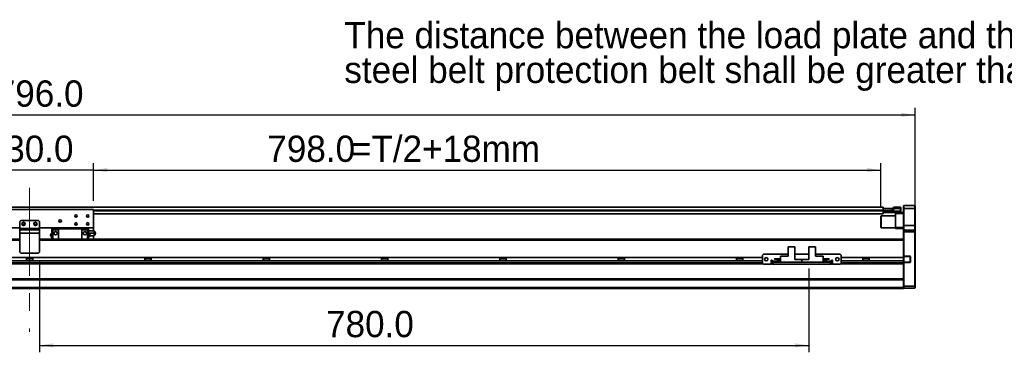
# Model space of a CAD drawing. Header units: millimetres. Extents: x 35 to 2905, y 35 to 2044.
# Tile 5 of 8: x 1152 to 2150, y 985 to 1322. Entities that reach past the tile are written whole.
import ezdxf

# ---------------------------------------------------------------- set-up
doc = ezdxf.new("R2010")
doc.units = ezdxf.units.MM
doc.header["$LTSCALE"] = 7
doc.linetypes.add('CENTERX2', pattern=[20.32, 12.7, -2.54, 2.54, -2.54])
doc.layers.add('黑色实线', color=7, linetype='Continuous')
doc.styles.add('SLDTEXTSTYLE8', font='txt')
doc.dimstyles.new('SLDDIMSTYLE0', dxfattribs={"dimtxt": 26.6, "dimasz": 14, "dimexe": 0, "dimexo": 0.0625, "dimgap": 6.65, "dimtad": 2, "dimdec": 1, "dimrnd": 1e-09, "dimzin": 4, "dimdsep": 46, "dimtxsty": 'SLDTEXTSTYLE8', "dimsah": 1, "dimcen": 0.09, "dimadec": 0, "dimazin": 1, "dimtfac": 1, "dimtdec": 1, "dimtmove": 0, "dimatfit": 0, "dimfxl": 0, "dimfrac": 2, "dimtolj": 1, "dimtzin": 12, "dimarcsym": 0})
doc.dimstyles.new('SLDDIMSTYLE6', dxfattribs={"dimtxt": 26.6, "dimasz": 14, "dimexe": 0, "dimexo": 0.0625, "dimgap": 6.65, "dimtad": 2, "dimdec": 1, "dimrnd": 1e-09, "dimzin": 4, "dimdsep": 46, "dimtxsty": 'SLDTEXTSTYLE8', "dimsah": 1, "dimcen": 0.09, "dimadec": 0, "dimazin": 1, "dimtfac": 1, "dimtdec": 1, "dimtofl": 0, "dimtmove": 0, "dimatfit": 3, "dimfxl": 0, "dimfrac": 2, "dimtolj": 1, "dimtzin": 12, "dimarcsym": 0})

# ---------------------------------------------------------------- blocks, each defined once
blk = doc.blocks.new('SW_NOTE_4')
at = {"layer": '黑色实线', "color": 0, "char_height": 26.6, "attachment_point": 1, "style": 'SLDTEXTSTYLE8'}
for s, insert in [('The distance between the load plate and the ', (-813.59, 48.49)), ('steel belt protection belt shall be greater than 4mm', (-813.59, 13.31))]:
    blk.add_mtext(s, dxfattribs=dict(at, insert=insert))
blk = doc.blocks.new('_D_13')
at = {"layer": '黑色实线'}
for p, q in [((263.58, 1115.83), (263.58, 1232.34)), ((2059.58, 1115.83), (2059.58, 1232.34)), ((263.58, 1225.34), (2059.58, 1225.34))]:
    blk.add_line(p, q, dxfattribs=at)
for points in [[(263.58, 1225.34), (277.58, 1223.24), (277.58, 1227.44)], [(2059.58, 1225.34), (2045.58, 1227.44), (2045.58, 1223.24)]]:
    blk.add_solid(points, dxfattribs=at)
at = {"layer": '黑色实线', "insert": (1107.54, 1260.24), "char_height": 26.6, "attachment_point": 1, "style": 'SLDTEXTSTYLE8'}
blk.add_mtext('1796.0', dxfattribs=at)
blk = doc.blocks.new('_D_15')
at = {"layer": '黑色实线'}
for p, q in [((1096.58, 1169.45), (1068.58, 1169.45)), ((1096.58, 1138.33), (1096.58, 1176.45)), ((1226.58, 1169.45), (1096.58, 1169.45)), ((1226.58, 1138.33), (1226.58, 1176.45)), ((1226.58, 1169.45), (1254.58, 1169.45))]:
    blk.add_line(p, q, dxfattribs=at)
for points in [[(1096.58, 1169.45), (1082.58, 1171.55), (1082.58, 1167.35)], [(1226.58, 1169.45), (1240.58, 1167.35), (1240.58, 1171.55)]]:
    blk.add_solid(points, dxfattribs=at)
at = {"layer": '黑色实线', "insert": (1117.14, 1204.35), "char_height": 26.6, "attachment_point": 1, "style": 'SLDTEXTSTYLE8'}
blk.add_mtext('130.0', dxfattribs=at)
blk = doc.blocks.new('_D_16')
at = {"layer": '黑色实线'}
for p, q in [((1226.58, 1138.33), (1226.58, 1176.45)), ((1226.58, 1169.45), (2024.58, 1169.45)), ((2024.58, 1131.53), (2024.58, 1176.45))]:
    blk.add_line(p, q, dxfattribs=at)
for points in [[(1226.58, 1169.45), (1240.58, 1167.35), (1240.58, 1171.55)], [(2024.58, 1169.45), (2010.58, 1171.55), (2010.58, 1167.35)]]:
    blk.add_solid(points, dxfattribs=at)
at = {"layer": '黑色实线', "char_height": 26.6, "attachment_point": 1, "style": 'SLDTEXTSTYLE8'}
for s, insert in [('798.0', (1402.65, 1204.35)), ('=T/2+18mm', (1487.4, 1204.35))]:
    blk.add_mtext(s, dxfattribs=dict(at, insert=insert))
blk = doc.blocks.new('_D_18')
at = {"layer": '黑色实线'}
for p, q in [((1171.58, 1077.55), (1171.58, 984.94)), ((1951.58, 1069.85), (1951.58, 984.94)), ((1171.58, 991.94), (1951.58, 991.94))]:
    blk.add_line(p, q, dxfattribs=at)
for points in [[(1171.58, 991.94), (1185.58, 989.84), (1185.58, 994.04)], [(1951.58, 991.94), (1937.58, 994.04), (1937.58, 989.84)]]:
    blk.add_solid(points, dxfattribs=at)
at = {"layer": '黑色实线', "insert": (1462.21, 1026.84), "char_height": 26.6, "attachment_point": 1, "style": 'SLDTEXTSTYLE8'}
blk.add_mtext('780.0', dxfattribs=at)

msp = doc.modelspace()

# ---------------------------------------------------------------- linework, layer by layer
at = {"color": 7, "linetype": 'Continuous', "lineweight": 35}
for p, q in [((2027.0846568, 1131.7924454), (296.0847699, 1131.7924454)), ((1226.5847408, 1129.4424503), (1096.5847455, 1129.4424503)), ((1226.5847408, 1129.4424503), (1226.5847408, 1110.9424463)), ((2026.6268932, 1130.6424483), (2026.6278468, 1130.6424483)), ((2026.6278468, 1130.4096847), (2026.6278468, 1130.6424483)), ((2026.6278468, 1130.6424483), (2027.1304332, 1130.6424483)), ((2027.0846568, 1131.7924454), (2027.0846568, 1130.6424483)), ((2027.0846568, 1129.1485026), (2027.0846568, 1128.7924468)), ((2027.0846568, 1128.7924468), (2027.0846568, 1128.2924457)), ((2027.1304332, 1128.6424442), (2027.0846568, 1128.6424442)), ((2027.0846568, 1128.1424507), (2027.3848258, 1128.4424483)), ((2027.0846568, 1128.4424483), (2027.3848258, 1128.4424483)), ((2027.0846568, 1128.2924457), (2027.0846568, 1125.2924471)), ((2027.0846568, 1128.1424507), (2027.3848258, 1128.1424507)), ((2027.1304332, 1130.6424483), (2027.1304332, 1128.6424442)), ((2027.1304332, 1130.6424483), (2036.1304962, 1130.6424483)), ((2027.1304332, 1128.6424442), (2036.1304962, 1128.6424442)), ((2027.3848258, 1128.1424507), (2027.3848258, 1128.4424483)), ((2027.3848258, 1128.4424483), (2037.5848495, 1128.4424483)), ((2027.3848258, 1128.1424507), (2027.3848258, 1127.9424473)), ((2037.5848495, 1128.1424507), (2027.3848258, 1128.1424507)), ((2036.1304962, 1128.6424442), (2036.1304962, 1130.6424483)), ((2036.1304962, 1130.6424483), (2036.6275989, 1130.6424483)), ((2036.6275989, 1128.6424442), (2036.1304962, 1128.6424442)), ((2036.6275989, 1130.6424483), (2036.6275989, 1128.6424442)), ((2036.6275989, 1128.6424442), (2037.0846473, 1128.6424442)), ((2037.0846473, 1128.4424483), (2037.0846473, 1128.6424442)), ((2037.5848495, 1130.4424449), (2037.5848495, 1131.9424479)), ((2037.5848495, 1131.9424479), (2044.7848522, 1131.9424479)), ((2037.5848495, 1128.1424507), (2037.5848495, 1130.4424449)), ((2044.7848522, 1130.4424449), (2037.5848495, 1130.4424449)), ((2044.7848522, 1130.4424449), (2044.7848522, 1131.9424479)), ((2045.0847827, 1131.6424503), (2044.7848522, 1131.9424479)), ((2044.7848522, 1127.9424473), (2044.7848522, 1130.4424449)), ((2045.0847827, 1130.4424449), (2044.7848522, 1130.4424449)), ((2045.0847827, 1131.6424503), (2045.0847827, 1130.4424449)), ((2045.0847827, 1130.4424449), (2045.0847827, 1127.9424473)), ((2047.8847705, 1133.442451), (2047.5848399, 1133.1424459)), ((2047.5848399, 1130.4424449), (2047.5848399, 1133.1424459)), ((2047.8847705, 1130.4424449), (2047.5848399, 1130.4424449)), ((2047.5848399, 1113.4424477), (2047.5848399, 1130.4424449)), ((2047.8847705, 1133.442451), (2047.8847705, 1130.4424449)), ((2047.8847705, 1133.442451), (2059.2847549, 1133.442451)), ((2047.8847705, 1130.4424449), (2047.8847705, 1113.4424477)), ((2059.2847549, 1130.4424449), (2047.8847705, 1130.4424449)), ((2059.2847549, 1130.4424449), (2059.2847549, 1133.442451)), ((2059.2847549, 1133.442451), (2059.5846855, 1133.1424459)), ((2059.2847549, 1113.4424477), (2059.2847549, 1130.4424449)), ((2059.2847549, 1130.4424449), (2059.5846855, 1130.4424449)), ((2059.5846855, 1133.1424459), (2059.5846855, 1130.4424449)), ((2059.5846855, 1130.4424449), (2059.5846855, 1113.4424477)), ((1152.5847398, 1118.4424466), (1151.5848123, 1117.4424483)), ((1170.5847465, 1118.4424466), (1152.5847398, 1118.4424466)), ((1171.5847932, 1117.4424483), (1170.5847465, 1118.4424466)), ((2027.0846568, 1125.2924471), (1226.5847408, 1125.2924471)), ((2024.8847686, 1122.9424483), (2024.5847188, 1122.642447)), ((2024.5847188, 1111.2424477), (2024.5847188, 1122.642447)), ((2039.5847045, 1122.9424483), (2024.8847686, 1122.9424483)), ((2024.8847686, 1122.9424483), (2024.8847686, 1110.9424463)), ((2027.0846568, 1127.9424473), (2027.3848258, 1127.9424473)), ((2027.0846568, 1126.7424493), (2027.3848258, 1126.4424442)), ((2027.3848258, 1127.9424473), (2044.7848522, 1127.9424473)), ((2027.3848258, 1127.9424473), (2027.3848258, 1126.4424442)), ((2044.7848522, 1126.4424442), (2027.3848258, 1126.4424442)), ((2039.5847045, 1125.4424497), (2039.5847045, 1126.4424442)), ((2047.5848399, 1125.4424497), (2039.5847045, 1125.4424497)), ((2039.5847045, 1111.4424474), (2039.5847045, 1125.4424497)), ((2044.7848522, 1126.4424442), (2044.7848522, 1127.9424473)), ((2044.7848522, 1127.9424473), (2045.0847827, 1127.9424473)), ((2044.7848522, 1126.4424442), (2045.0847827, 1126.7424493)), ((2044.7848522, 1126.4424442), (2047.5848399, 1126.4424442)), ((2045.0847827, 1127.9424473), (2045.0847827, 1126.7424493)), ((1151.5848123, 1110.9424463), (1096.5847455, 1110.9424463)), ((1151.5848123, 1117.4424483), (1151.5848123, 1110.4424491)), ((1151.5848123, 1110.4424491), (1171.5847932, 1110.4424491)), ((1151.5848123, 1108.942446), (1151.5848123, 1110.4424491)), ((1151.5848123, 1108.942446), (1171.5847932, 1108.942446)), ((1151.5848123, 1105.4424464), (1151.5848123, 1108.942446)), ((1171.5847932, 1117.4424483), (1171.5847932, 1110.4424491)), ((1226.5847408, 1110.9424463), (1171.5847932, 1110.9424463)), ((1171.5847932, 1110.4424491), (1171.5847932, 1108.942446)), ((1171.5847932, 1108.942446), (1171.5847932, 1105.4424464)), ((1184.2348062, 1109.8424464), (1185.2347337, 1109.8424464)), ((1184.2348062, 1108.942446), (1184.2348062, 1109.8424464)), ((1184.2348062, 1108.942446), (1185.2347337, 1108.942446)), ((1184.2348062, 1099.3824533), (1184.2348062, 1108.942446)), ((1185.2347337, 1109.942448), (1191.0848104, 1109.942448)), ((1185.2347337, 1109.942448), (1185.2347337, 1108.942446)), ((1191.0848104, 1108.942446), (1185.2347337, 1108.942446)), ((1185.2347337, 1108.942446), (1185.2347337, 1099.3824533)), ((1191.0848104, 1110.9424463), (1191.0848104, 1109.942448)), ((1191.0848104, 1109.942448), (1214.5847761, 1109.942448)), ((1191.0848104, 1099.3824533), (1191.0848104, 1109.942448)), ((1214.5847761, 1110.9424463), (1214.5847761, 1109.942448)), ((1214.5847761, 1109.942448), (1214.5847761, 1099.3824533)), ((1220.4347335, 1109.942448), (1214.5847761, 1109.942448)), ((1214.5847761, 1108.942446), (1220.4347335, 1108.942446)), ((1220.4347335, 1109.942448), (1220.4347335, 1108.942446)), ((1221.4347802, 1109.8424464), (1220.4347335, 1109.8424464)), ((1220.4347335, 1108.942446), (1220.4347335, 1099.3824533)), ((1221.4347802, 1108.942446), (1220.4347335, 1108.942446)), ((1221.4347802, 1109.8424464), (1221.4347802, 1108.942446)), ((1221.4347802, 1108.942446), (1221.4347802, 1099.3824533)), ((1226.5847408, 1110.9424463), (1226.5847408, 1107.9424477)), ((2024.5847188, 1111.2424477), (2024.8847686, 1110.9424463)), ((2024.8847686, 1110.9424463), (2039.5847045, 1110.9424463)), ((2039.5847045, 1111.4424474), (2047.5848399, 1111.4424474)), ((2039.5847045, 1110.4424491), (2039.5847045, 1111.4424474)), ((2047.5848399, 1110.4424491), (2039.5847045, 1110.4424491)), ((2047.8847705, 1113.4424477), (2047.5848399, 1113.4424477)), ((2047.5848399, 1108.1424474), (2047.5848399, 1113.4424477)), ((2047.8847705, 1108.4424487), (2047.5848399, 1108.1424474)), ((2047.5848399, 1106.9424494), (2047.5848399, 1108.1424474)), ((2047.8847705, 1113.4424477), (2047.8847705, 1108.4424487)), ((2047.8847705, 1113.4424477), (2059.2847549, 1113.4424477)), ((2047.8847705, 1108.4424487), (2047.8847705, 1106.9424494)), ((2047.8847705, 1108.4424487), (2059.2847549, 1108.4424487)), ((2059.2847549, 1108.4424487), (2059.2847549, 1113.4424477)), ((2059.5846855, 1113.4424477), (2059.2847549, 1113.4424477)), ((2059.2847549, 1106.9424494), (2059.2847549, 1108.4424487)), ((2059.5846855, 1108.1424474), (2059.2847549, 1108.4424487)), ((2059.5846855, 1113.4424477), (2059.5846855, 1108.1424474)), ((2059.5846855, 1108.1424474), (2059.5846855, 1106.9424494)), ((1151.5848123, 1099.3824533), (275.5847656, 1099.3824533)), ((1138.9347993, 1099.4424491), (1151.5848123, 1099.4424491)), ((1171.5847932, 1105.4424464), (1151.5848123, 1105.4424464)), ((1151.5848123, 1105.4424464), (1151.5848123, 1086.442447)), ((1171.5847932, 1105.4424464), (1171.5847932, 1086.442447)), ((1171.5847932, 1099.4424491), (1184.2348062, 1099.4424491)), ((2047.5848399, 1099.3824533), (1171.5847932, 1099.3824533)), ((1221.4347802, 1107.9424477), (1226.5778266, 1107.9424477)), ((1221.4347802, 1105.4424464), (1226.5778266, 1105.4424464)), ((1221.4347802, 1099.4424491), (2041.584798, 1099.4424491)), ((1226.5778266, 1102.9424488), (1222.8677951, 1102.9424488)), ((1226.5847408, 1102.9424488), (1226.5847408, 1099.4424491)), ((1228.3251964, 1105.1961451), (1228.3251964, 1105.6922643)), ((2041.584798, 1099.4424491), (2041.584798, 1099.3824533)), ((2047.8847705, 1106.9424494), (2047.5848399, 1106.9424494)), ((2047.5848399, 1099.0965969), (2047.5848399, 1106.9424494)), ((2047.5848399, 1099.0965969), (2047.5848399, 1098.3824513)), ((2047.5848399, 1080.8393403), (2047.5848399, 1098.3824513)), ((2059.2847549, 1106.9424494), (2047.8847705, 1106.9424494)), ((2047.8847705, 1106.9424494), (2047.8847705, 1082.2924475)), ((2059.5846855, 1106.9424494), (2059.2847549, 1106.9424494)), ((2059.2847549, 1051.9424479), (2059.2847549, 1106.9424494)), ((2059.5846855, 1106.9424494), (2059.5846855, 1052.0667124)), ((1930.6348049, 1091.6393406), (1930.6348049, 1082.3393415)), ((1930.6348049, 1091.6393406), (1937.5847064, 1091.6393406)), ((1937.5847064, 1091.6393406), (1937.5847064, 1078.7393401)), ((1951.5847646, 1091.6393406), (1951.5847646, 1078.7393401)), ((1951.5847646, 1091.6393406), (1958.5347854, 1091.6393406)), ((1958.5347854, 1091.6393406), (1958.5347854, 1082.3393415)), ((1904.5847141, 1080.8393403), (418.5847722, 1080.8393403)), ((1151.5848123, 1086.442447), (1152.5847398, 1085.4424487)), ((1170.5847465, 1085.4424487), (1152.5847398, 1085.4424487)), ((1158.415147, 1080.8393403), (1158.415147, 1077.4393405)), ((1164.7543393, 1079.439799), (1158.415147, 1079.439799)), ((1164.7543393, 1077.4393405), (1164.7543393, 1080.8393403)), ((1170.5847465, 1085.4424487), (1171.5847932, 1086.442447)), ((1278.4151517, 1080.8393403), (1278.4151517, 1077.4393405)), ((1284.7543441, 1079.439799), (1278.4151517, 1079.439799)), ((1284.7543441, 1077.4393405), (1284.7543441, 1080.8393403)), ((1398.4151565, 1080.8393403), (1398.4151565, 1077.4393405)), ((1404.7543489, 1079.439799), (1398.4151565, 1079.439799)), ((1404.7543489, 1077.4393405), (1404.7543489, 1080.8393403)), ((1518.4151613, 1080.8393403), (1518.4151613, 1077.4393405)), ((1524.7543536, 1079.439799), (1518.4151613, 1079.439799)), ((1524.7543536, 1077.4393405), (1524.7543536, 1080.8393403)), ((1638.415166, 1080.8393403), (1638.415166, 1077.4393405)), ((1644.7543584, 1079.439799), (1638.415166, 1079.439799)), ((1644.7543584, 1077.4393405), (1644.7543584, 1080.8393403)), ((1758.4151708, 1080.8393403), (1758.4151708, 1077.4393405)), ((1764.7543632, 1079.439799), (1758.4151708, 1079.439799)), ((1764.7543632, 1077.4393405), (1764.7543632, 1080.8393403)), ((1878.4151756, 1080.8393403), (1878.4151756, 1077.4393405)), ((1884.754368, 1079.439799), (1878.4151756, 1079.439799)), ((1884.754368, 1077.4393405), (1884.754368, 1080.8393403)), ((1905.5847608, 1084.1393403), (1904.5847141, 1083.1393401)), ((1904.5847141, 1083.1393401), (1904.5847141, 1075.1393407)), ((1930.6348049, 1084.1393403), (1905.5847608, 1084.1393403)), ((1916.8847286, 1079.38934), (1916.8847286, 1079.6893413)), ((1916.8847286, 1079.6893413), (1923.0848037, 1079.6893413)), ((1916.8847286, 1079.38934), (1923.0848037, 1079.38934)), ((1923.0848037, 1076.1393408), (1923.0848037, 1082.3393415)), ((1923.0848037, 1082.3393415), (1930.6348049, 1082.3393415)), ((1951.5847646, 1084.1393403), (1937.5847064, 1084.1393403)), ((1944.5847951, 1078.7393401), (1937.5847064, 1078.7393401)), ((1944.5847951, 1078.7393401), (1944.5847951, 1076.1393408)), ((1944.5847951, 1078.7393401), (1951.5847646, 1078.7393401)), ((1983.5847102, 1084.1393403), (1958.5347854, 1084.1393403)), ((1966.0847865, 1082.3393415), (1958.5347854, 1082.3393415)), ((1966.0847865, 1082.3393415), (1966.0847865, 1076.1393408)), ((1972.2847425, 1079.6893413), (1966.0847865, 1079.6893413)), ((1972.2847425, 1079.38934), (1966.0847865, 1079.38934)), ((1972.2847425, 1079.6893413), (1972.2847425, 1079.38934)), ((1984.584757, 1083.1393401), (1983.5847102, 1084.1393403)), ((1984.584757, 1075.1393407), (1984.584757, 1083.1393401)), ((2047.5848399, 1080.8393403), (1984.584757, 1080.8393403)), ((2006.4151965, 1080.8393403), (2006.4151965, 1077.4393405)), ((2012.7543889, 1079.439799), (2006.4151965, 1079.439799)), ((2012.7543889, 1077.4393405), (2012.7543889, 1080.8393403)), ((2047.8847705, 1081.992448), (2047.5848399, 1082.2924475)), ((2047.5848399, 1082.2924475), (2047.8847705, 1082.2924475)), ((2047.5848399, 1077.4393405), (2047.5848399, 1080.8393403)), ((2047.8847705, 1082.2924475), (2048.0089866, 1081.992448)), ((2047.8847705, 1082.2924475), (2054.0848457, 1082.2924475)), ((2048.0089866, 1081.992448), (2047.8847705, 1081.992448)), ((2047.8847705, 1081.992448), (2047.8847705, 1076.2924475)), ((2054.0848457, 1081.992448), (2048.0089866, 1081.992448)), ((2054.0848457, 1082.2924475), (2054.0848457, 1081.992448)), ((2054.5848094, 1076.7924475), (2054.5848094, 1081.492447)), ((2054.88474, 1081.492447), (2054.5848094, 1081.492447)), ((2054.88474, 1081.492447), (2054.88474, 1076.7924475)), ((1905.3416931, 1074.3824483), (417.8278827, 1074.3824483)), ((1904.5847141, 1077.4393405), (418.5847722, 1077.4393405)), ((1904.5847141, 1075.1393407), (1905.5847608, 1074.1393405)), ((1905.5847608, 1074.1393405), (1913.584777, 1074.1393405)), ((1914.5848237, 1078.1393412), (1913.584777, 1078.1393412)), ((1913.584777, 1078.1393412), (1913.584777, 1074.1393405)), ((1914.5848237, 1077.4393405), (1913.584777, 1077.4393405)), ((1914.5848237, 1074.3824483), (1913.584777, 1074.3824483)), ((1914.5848237, 1077.139341), (1914.5848237, 1078.1393412)), ((1914.5848237, 1077.139341), (1914.5848237, 1076.1393408)), ((1914.5848237, 1074.1393405), (1914.5848237, 1076.1393408)), ((1914.5848237, 1076.1393408), (1915.5847513, 1076.1393408)), ((1915.5847513, 1074.1393405), (1914.5848237, 1074.1393405)), ((1915.5847513, 1076.1393408), (1915.5847513, 1074.1393405)), ((1973.5847198, 1076.1393408), (1915.5847513, 1076.1393408)), ((1973.5847198, 1074.1393405), (1915.5847513, 1074.1393405)), ((1919.2847692, 1076.7393407), (1919.2847692, 1077.4393405)), ((1919.2847692, 1077.4393405), (1923.0848037, 1077.4393405)), ((1919.2847692, 1076.7393407), (1923.0848037, 1076.7393407)), ((1923.0848037, 1076.1393408), (1944.5847951, 1076.1393408)), ((1966.0847865, 1076.1393408), (1944.5847951, 1076.1393408)), ((1969.8848211, 1077.4393405), (1966.0847865, 1077.4393405)), ((1969.8848211, 1076.7393407), (1966.0847865, 1076.7393407)), ((1969.8848211, 1077.4393405), (1969.8848211, 1076.7393407)), ((1973.5847198, 1074.1393405), (1973.5847198, 1076.1393408)), ((1973.5847198, 1076.1393408), (1974.5847665, 1076.1393408)), ((1974.5847665, 1074.1393405), (1973.5847198, 1074.1393405)), ((1975.5848132, 1078.1393412), (1974.5847665, 1078.1393412)), ((1974.5847665, 1078.1393412), (1974.5847665, 1077.139341)), ((1975.5848132, 1077.4393405), (1974.5847665, 1077.4393405)), ((1974.5847665, 1076.1393408), (1974.5847665, 1077.139341)), ((1974.5847665, 1076.1393408), (1974.5847665, 1074.1393405)), ((1975.5848132, 1074.3824483), (1974.5847665, 1074.3824483)), ((1975.5848132, 1074.1393405), (1975.5848132, 1078.1393412)), ((1975.5848132, 1074.1393405), (1983.5847102, 1074.1393405)), ((1983.5847102, 1074.1393405), (1984.584757, 1075.1393407)), ((2047.5848399, 1074.3824483), (1983.8278972, 1074.3824483)), ((2047.5848399, 1077.4393405), (1984.584757, 1077.4393405)), ((2047.5848399, 1075.3824475), (2047.5848399, 1077.4393405)), ((2047.8847705, 1076.2924475), (2047.5848399, 1075.992448)), ((2047.8847705, 1075.992448), (2047.5848399, 1075.992448)), ((2047.5848399, 1075.3824475), (2047.5848399, 1074.6683047)), ((2047.5848399, 1059.0965908), (2047.5848399, 1074.6683047)), ((2048.0089866, 1076.2924475), (2047.8847705, 1075.992448)), ((2047.8847705, 1076.2924475), (2048.0089866, 1076.2924475)), ((2047.8847705, 1075.992448), (2047.8847705, 1051.9424479)), ((2054.0848457, 1075.992448), (2047.8847705, 1075.992448)), ((2048.0089866, 1076.2924475), (2054.0848457, 1076.2924475)), ((2054.0848457, 1075.992448), (2054.0848457, 1076.2924475)), ((2054.88474, 1076.7924475), (2054.5848094, 1076.7924475)), ((2047.5848399, 1059.3824479), (275.5847656, 1059.3824479)), ((2047.5848399, 1058.3824478), (275.5847656, 1058.3824478)), ((2047.5848399, 1059.0965908), (2047.5848399, 1058.3824478)), ((2047.5848399, 1050.4424476), (2047.5848399, 1058.3824478)), ((2047.5848399, 1050.4424476), (275.5847656, 1050.4424476)), ((2047.5848399, 1049.4424474), (275.5847656, 1049.4424474)), ((2047.5848399, 1052.0667124), (2047.8847705, 1051.9424479)), ((2047.5848399, 1049.4424474), (2047.5848399, 1050.4424476)), ((2047.5848399, 1050.2424479), (2047.8847705, 1049.9424475)), ((2047.8847705, 1051.9424479), (2059.2847549, 1051.9424479)), ((2047.8847705, 1051.9424479), (2047.8847705, 1049.9424475)), ((2059.2847549, 1049.9424475), (2047.8847705, 1049.9424475)), ((2059.5846855, 1052.0667124), (2059.2847549, 1051.9424479)), ((2059.2847549, 1049.9424475), (2059.2847549, 1051.9424479)), ((2059.5846855, 1050.2424479), (2059.2847549, 1049.9424475)), ((2059.5846855, 1052.0667124), (2059.5846855, 1050.2424479))]:
    msp.add_line(p, q, dxfattribs=at)
at = {"color": 8, "linetype": 'Continuous', "lineweight": 35}
for p, q in [((2027.0846568, 1128.7924468), (1226.5847408, 1128.7924468)), ((2027.0846568, 1128.2924457), (1226.5847408, 1128.2924457)), ((1151.5848123, 1098.3824513), (275.5847656, 1098.3824513)), ((2047.5848399, 1098.3824513), (1171.5847932, 1098.3824513)), ((1904.5847141, 1075.3824475), (418.5847722, 1075.3824475)), ((1914.5848237, 1075.3824475), (1913.584777, 1075.3824475)), ((1919.2847692, 1077.139341), (1914.5848237, 1077.139341)), ((1974.5847665, 1077.139341), (1969.8848211, 1077.139341)), ((1975.5848132, 1075.3824475), (1974.5847665, 1075.3824475)), ((2047.5848399, 1075.3824475), (1984.584757, 1075.3824475))]:
    msp.add_line(p, q, dxfattribs=at)
at = {"color": 7, "linetype": 'Continuous', "lineweight": 35}
for centre, radius in [((1192.5847656, 1117.9424479), 1.25), ((1208.5847656, 1122.9424479), 1.25), ((1220.5847656, 1122.9424479), 1.25), ((1155.5847656, 1114.9424479), 1.7), ((1155.5847656, 1114.9424479), 1.25), ((1167.5847656, 1114.9424479), 1.7), ((1167.5847656, 1114.9424479), 1.25), ((1208.5847656, 1114.9424479), 1.25), ((1220.5847656, 1114.9424479), 1.25), ((1187.9347656, 1105.4424479), 1.65), ((1217.7347656, 1105.4424479), 1.65), ((1908.5847656, 1079.1393409), 1.7), ((1980.5847656, 1079.1393409), 1.7)]:
    msp.add_circle(centre, radius, dxfattribs=at)
for centre, radius, start, end in [((1184.6347656, 1103.4424479), 1.9, 102.1827014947, 257.7146881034), ((1221.0347656, 1103.4424479), 1.9, 282.3018808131, 77.8162850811), ((1225.0847656, 1105.4424479), 3.25, 309.3885433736, 355.6617036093), ((1225.0847656, 1105.4424479), 3.25, 4.3789033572, 50.6111993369), ((1228.3347656, 1105.4424479), 0.25, 267.7337980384, 0), ((1228.3347656, 1105.4424479), 0.25, 0, 92.2010558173), ((2054.0847656, 1081.4924479), 0.8, 0, 90), ((2054.0847656, 1081.4924479), 0.5, 0, 90), ((2054.0847656, 1076.7924479), 0.8, 270, 0), ((2054.0847656, 1076.7924479), 0.5, 270, 0)]:
    msp.add_arc(centre, radius, start, end, dxfattribs=at)
for points, knots in [([(1226.5778266, 1107.9424477), (1226.7236122, 1107.7832634), (1227.0151765, 1107.4649024), (1227.1901689, 1106.861932), (1227.1379262, 1106.2521543), (1226.8998143, 1105.7654358), (1226.6627036, 1105.5275874), (1226.5778266, 1105.4424464)], [0, 0, 0, 0, 0.21942132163, 0.43883205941, 0.6582487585, 0.8776655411, 1, 1, 1, 1]), ([(1227.1376335, 1107.9424477), (1227.1349025, 1107.9424477), (1227.1283723, 1107.9424477), (1226.8974211, 1107.9424477), (1226.6620726, 1107.9424477), (1226.5778266, 1107.9424477)], [0, 0, 0, 0, 0.3157806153, 0.7550751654, 1, 1, 1, 1]), ([(1226.5778266, 1105.4424464), (1226.7236124, 1105.2832632), (1227.0151787, 1104.9649025), (1227.1901682, 1104.3619335), (1227.137925, 1103.7521552), (1226.8998156, 1103.2654337), (1226.6627036, 1103.0275883), (1226.5778266, 1102.9424488)], [0, 0, 0, 0, 0.2194201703, 0.4388326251, 0.6582478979, 0.8776657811, 1, 1, 1, 1]), ([(1226.5778266, 1102.9424488), (1226.7202959, 1102.9424488), (1227.0052288, 1102.9424488), (1227.176253, 1102.9424488), (1227.1445153, 1102.9424488), (1227.1375142, 1102.9424488)], [0, 0, 0, 0, 0.4380257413, 0.8760337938, 1, 1, 1, 1])]:
    msp.add_open_spline(points, degree=3, knots=knots, dxfattribs=at)
at = {"layer": '黑色实线', "linetype": 'CENTERX2', "lineweight": 18}
msp.add_line((1161.5847656, 1151.3924479), (1161.5847656, 1005.7924479), dxfattribs=at)

# ---------------------------------------------------------------- block references
at = {"layer": '黑色实线'}
msp.add_blockref('SW_NOTE_4', (2294.3295234, 1270.9281387), dxfattribs=at)

# ---------------------------------------------------------------- dimensions: what is measured, and where the dimension line sits
for base, p1, p2, dimstyle, picture, middle in [((2059.5847656, 1225.3434697), (263.5847656, 1106.9424479), (2059.5847656, 1106.9424479), 'SLDDIMSTYLE6', '_D_13', (1159.5171242, 1225.3434697)), ((1096.5847656, 1169.4461659), (1226.5847656, 1129.4424479), (1096.5847656, 1129.4424479), 'SLDDIMSTYLE0', '_D_15', (1159.5171242, 1169.4461659)), ((1951.5847656, 991.9388038), (1171.5847656, 1086.4424479), (1951.5847656, 1078.7393409), 'SLDDIMSTYLE6', '_D_18', (1504.5846407, 991.9388038))]:
    dim = msp.add_linear_dim(base=base, p1=p1, p2=p2, dimstyle=dimstyle, dxfattribs=at)
    dim.commit()
    dim.dimension.update_dxf_attribs({"geometry": picture, "text_midpoint": middle, "dimtype": 160})
dim = msp.add_linear_dim(base=(2024.5847656, 1169.4461659), p1=(1226.5847656, 1129.4424479), p2=(2024.5847656, 1122.6424479), text='<>=T/2+18mm', dimstyle='SLDDIMSTYLE6', dxfattribs=at)
dim.commit()
dim.dimension.update_dxf_attribs({"geometry": '_D_16', "text_midpoint": (1545.2327773, 1169.4461659), "dimtype": 160})

doc.saveas('drawing.dxf')
